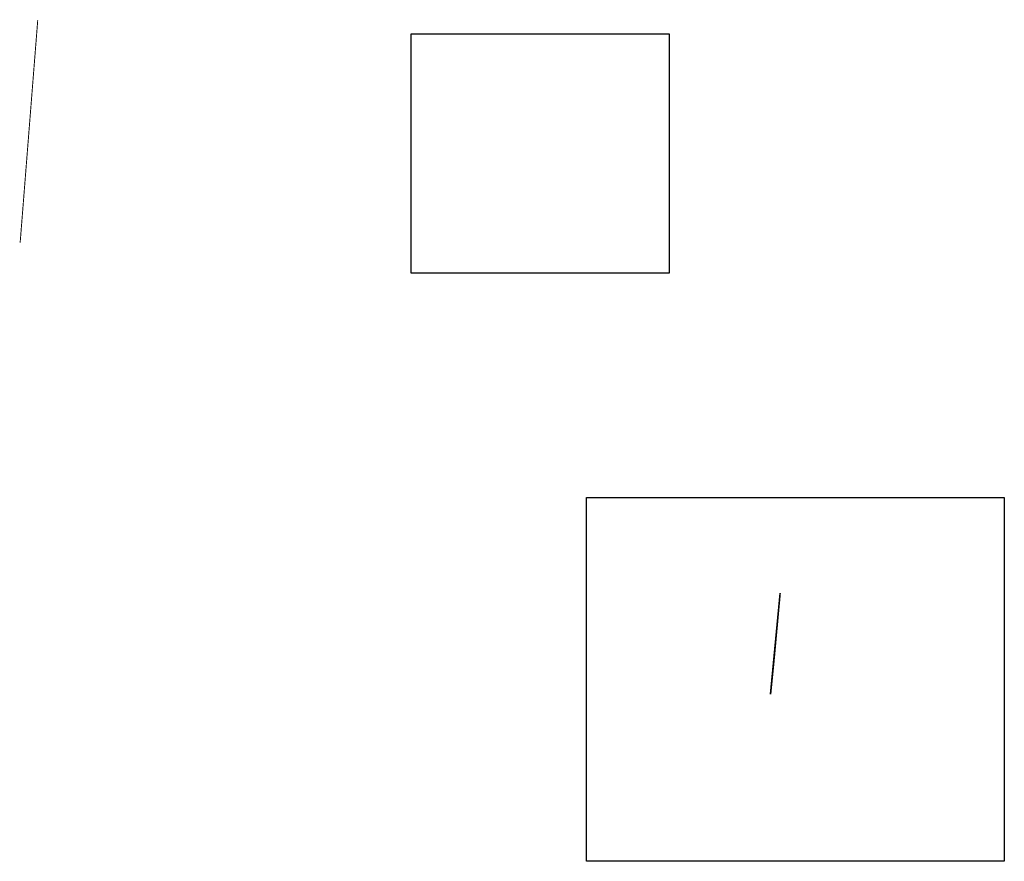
# Model space of a CAD drawing. Header units: feet. Extents: x 1491348 to 1522852, y 633287 to 660218.
import ezdxf

# ---------------------------------------------------------------- set-up
doc = ezdxf.new("R2010")
doc.units = ezdxf.units.FT
doc.header["$MEASUREMENT"] = 0
for name, color, linetype in [('BORDER', 7, 'Continuous'), ('text', 9, 'Continuous'), ('Void-Survey-Lines', 6, 'Continuous')]:
    doc.layers.add(name, color=color, linetype=linetype)
doc.layers.add('P-STORM', color=7, linetype='Continuous', true_color=0xfa0000)
picture_1 = doc.add_image_def('image1.png', size_in_pixel=(617, 572))

msp = doc.modelspace()

# ---------------------------------------------------------------- linework, layer by layer
at = {"layer": 'P-STORM', "const_width": 30, "flags": 128}
msp.add_lwpolyline([(1491926, 660203), (1491363, 653080)], dxfattribs=at)
at = {"layer": 'text', "color": 7, "const_width": 50, "flags": 128}
msp.add_lwpolyline([(1515373, 638637), (1515483, 639738), (1515679, 641869)], dxfattribs=at)
at = {"layer": 'text', "color": 7, "flags": 128}
msp.add_lwpolyline([(1515373, 638637), (1515679, 641869)], dxfattribs=at)
at = {"layer": 'Void-Survey-Lines'}
msp.add_lwpolyline([(1509482, 644925), (1522852, 644925), (1522852, 633287), (1509482, 633287)], close=True, dxfattribs=at)

# ---------------------------------------------------------------- pictures from other files: only their frames are drawn
at = {"layer": 'BORDER'}
image = msp.add_image(picture_1, insert=(1503877, 652110), size_in_units=(8256, 7654), dxfattribs=at)
image.dxf.flags = 15

doc.saveas('drawing.dxf')
